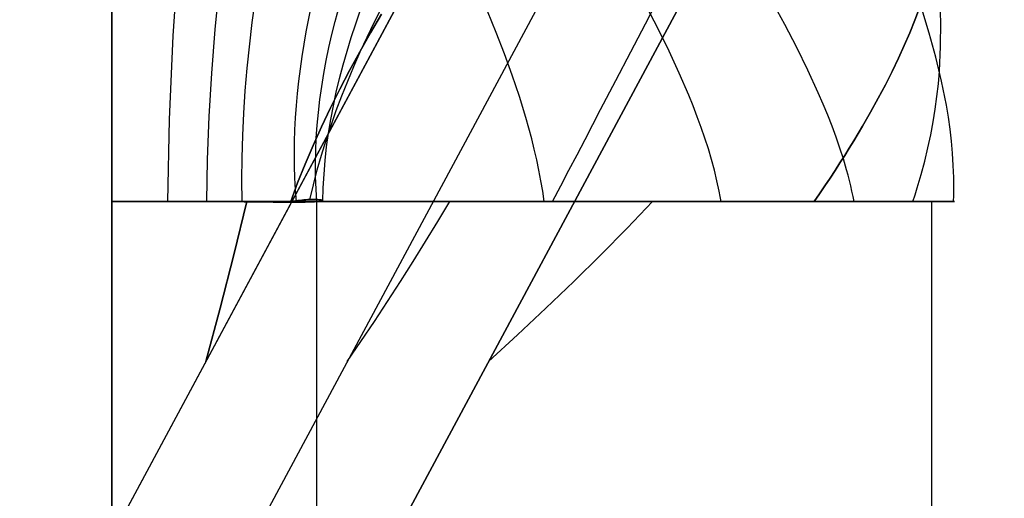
# Model space of a CAD drawing. Header units: millimetres. Extents: x -630 to 192, y -7 to 1615.
# Tile 244 of 249: x 178.55 to 180.89, y 1587.75 to 1588.88. Entities that reach past the tile are written whole.
import ezdxf

# ---------------------------------------------------------------- set-up
doc = ezdxf.new("R2010")
doc.units = ezdxf.units.MM
doc.header["$MEASUREMENT"] = 0
doc.layers.add('OVIDIO 160x80x72h', color=7, linetype='Continuous')

msp = doc.modelspace()

# ---------------------------------------------------------------- linework, layer by layer
at = {"layer": 'OVIDIO 160x80x72h', "extrusion": (0.9998841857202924, 0.0002316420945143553, 0.01521714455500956)}
for points in [[(1581.574934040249, -3.049877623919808), (1592.537630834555, 717.0334989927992)], [(1592.537630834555, 717.0334989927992), (1581.574934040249, -3.049877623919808)]]:
    msp.add_lwpolyline(points, dxfattribs=at)
at = {"layer": 'OVIDIO 160x80x72h', "extrusion": (0.9998841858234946, 0.0002316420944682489, 0.01521713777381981)}
for points in [[(1591.477224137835, 717.0496441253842), (1580.514522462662, -3.033732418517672)], [(1580.514522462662, -3.033732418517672), (1591.477224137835, 717.0496441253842)]]:
    msp.add_lwpolyline(points, dxfattribs=at)
at = {"layer": 'OVIDIO 160x80x72h', "extrusion": (0.0002316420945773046, 0.9998841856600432, -0.01521714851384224)}
msp.add_lwpolyline([(-179.0202705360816, 743.986487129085), (-189.9831725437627, 23.88944399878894)], dxfattribs=at)
at = {"layer": 'OVIDIO 160x80x72h', "extrusion": (0.0002316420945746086, 0.9998841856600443, -0.01521714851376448)}
msp.add_lwpolyline([(-180.520214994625, 744.0034964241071), (-191.4830139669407, 23.91322115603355)], dxfattribs=at)
at = {"layer": 'OVIDIO 160x80x72h', "extrusion": (0.8811853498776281, -0.2655605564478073, -0.3911393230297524)}
for points in [[(1528.522900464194, 489.9697128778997), (1574.843180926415, 550.087966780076)], [(1574.843180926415, 550.087966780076), (1528.522900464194, 489.9697128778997)]]:
    msp.add_lwpolyline(points, dxfattribs=at)
at = {"layer": 'OVIDIO 160x80x72h', "extrusion": (-0.7039764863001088, 0.7098970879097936, -0.02152280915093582)}
msp.add_lwpolyline([(-1247.491448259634, 21.0978332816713), (-1247.482793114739, 23.54510527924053), (-1247.39957857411, 741.2883550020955)], dxfattribs=at)
at = {"layer": 'OVIDIO 160x80x72h', "extrusion": (-0.7039764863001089, 0.7098970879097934, -0.02152280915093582)}
msp.add_lwpolyline([(-1247.39957857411, 741.2883550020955), (-1247.482793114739, 23.54510527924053), (-1247.491448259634, 21.09783328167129)], dxfattribs=at)
at = {"layer": 'OVIDIO 160x80x72h', "extrusion": (1, 0, 0)}
for points in [[(1589.950785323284, 719.8661611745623), (1588.450785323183, 719.8661606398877)], [(1588.450785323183, 719.8661606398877), (1589.950785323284, 719.8661611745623)], [(803.7713601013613, 719.8661610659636), (1588.450785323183, 719.8661606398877)], [(1588.450785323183, 719.8661606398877), (803.7713601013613, 719.8661610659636)], [(1588.071253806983, 717.5773067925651), (803.7713601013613, 717.5773067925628)], [(803.7713601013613, 717.5773067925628), (1588.071253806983, 717.5773067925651)]]:
    msp.add_lwpolyline(points, dxfattribs=at)
at = {"layer": 'OVIDIO 160x80x72h'}
for points in [[(178.7709573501, 1588.450785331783), (178.7709573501, 1589.950785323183)], [(178.7709573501, 1589.950785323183), (178.7709573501, 1588.450785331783)], [(178.7709573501, 1588.450785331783), (178.7709573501, 803.7713601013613)], [(178.7709573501, 803.7713601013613), (178.7709573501, 1588.450785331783)], [(179.2575818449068, 803.7713601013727), (179.2575818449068, 1588.450933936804)], [(180.7174553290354, 803.7713601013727), (180.7174553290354, 1588.450785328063)]]:
    msp.add_lwpolyline(points, dxfattribs=at)
at = {"layer": 'OVIDIO 160x80x72h', "extrusion": (0.8812084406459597, -0.2655070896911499, -0.3911235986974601)}
for points in [[(1528.517652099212, 491.4484410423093), (1574.137383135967, 550.6685588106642)], [(1574.137383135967, 550.6685588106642), (1528.517652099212, 491.4484410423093)]]:
    msp.add_lwpolyline(points, dxfattribs=at)
at = {"layer": 'OVIDIO 160x80x72h', "extrusion": (0.0002316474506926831, 0.9998846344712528, -0.01518762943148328)}
for points in [[(-179.9040270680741, 743.941916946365), (-190.8884875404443, 23.84476729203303)], [(-190.8884875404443, 23.84476729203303), (-179.9040270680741, 743.941916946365)]]:
    msp.add_lwpolyline(points, dxfattribs=at)
at = {"layer": 'OVIDIO 160x80x72h', "extrusion": (0.8812746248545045, -0.2653521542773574, -0.3910796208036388)}
msp.add_lwpolyline([(1571.191163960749, 547.8511228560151), (1573.117015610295, 550.3524855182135)], dxfattribs=at)
at = {"layer": 'OVIDIO 160x80x72h', "extrusion": (0.8812713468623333, -0.2653498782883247, -0.3910885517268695)}
for points in [[(1573.217351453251, 550.6631421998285), (1571.102015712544, 547.9155949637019)], [(1571.102015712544, 547.9155949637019), (1573.217351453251, 550.6631421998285)]]:
    msp.add_lwpolyline(points, dxfattribs=at)
at = {"layer": 'OVIDIO 160x80x72h', "extrusion": (0.2760676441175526, -0.1226097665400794, 0.9532856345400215)}
msp.add_lwpolyline([(1523.925289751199, 677.2026296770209), (1523.925289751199, 675.7026346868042)], dxfattribs=at)
at = {"layer": 'OVIDIO 160x80x72h', "extrusion": (8.628844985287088e-05, 0.999999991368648, 9.908081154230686e-05)}
for points in [[(-179.0585284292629, 718.9442223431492), (-179.0532122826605, 718.935908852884), (-179.0477255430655, 718.9276906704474), (-179.0420707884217, 718.9195729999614), (-179.0362508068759, 718.9115609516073), (-179.0302685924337, 718.903659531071), (-179.0241273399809, 718.8958736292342), (-179.0178304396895, 718.8882080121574), (-179.0113814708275, 718.8806673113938), (-179.0047841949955, 718.87325601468), (-178.9980425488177, 718.865978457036), (-178.9911606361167, 718.8588388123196), (-178.9841427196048, 718.8518410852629), (-178.9769932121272, 718.8449891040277), (-178.9697166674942, 718.8382865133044), (-178.9623177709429, 718.8317367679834), (-178.9548013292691, 718.8253431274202)], [(-178.9548013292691, 718.8253431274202), (-178.9623177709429, 718.8317367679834), (-178.9697166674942, 718.8382865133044), (-178.9769932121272, 718.8449891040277), (-178.9841427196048, 718.8518410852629), (-178.9911606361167, 718.8588388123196), (-178.9980425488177, 718.865978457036), (-179.0047841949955, 718.87325601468), (-179.0113814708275, 718.8806673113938), (-179.0178304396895, 718.8882080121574), (-179.0241273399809, 718.8958736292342), (-179.0302685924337, 718.903659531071), (-179.0362508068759, 718.9115609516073), (-179.0420707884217, 718.9195729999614), (-179.0477255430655, 718.9276906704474), (-179.0532122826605, 718.935908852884), (-179.0585284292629, 718.9442223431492)]]:
    msp.add_lwpolyline(points, dxfattribs=at)
at = {"layer": 'OVIDIO 160x80x72h', "extrusion": (0, 1, 0)}
for points in [[(-180.0545957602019, 717.8324491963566), (-179.0918669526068, 718.9827331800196)], [(-179.0918669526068, 718.9827331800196), (-180.0545957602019, 717.8324491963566)], [(-179.5533782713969, 718.4313119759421), (-179.9175811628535, 718.6134134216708)], [(-180.1276862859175, 717.8967100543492), (-179.6936095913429, 718.7648634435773)], [(-180.0545957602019, 717.8324491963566), (-180.0819829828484, 717.8557930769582), (-180.1089762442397, 717.879653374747), (-180.1355610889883, 717.904020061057), (-180.161723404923, 717.9288825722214), (-180.187449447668, 717.9542298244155), (-180.2127258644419, 717.9800502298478), (-180.23753971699, 718.0063317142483), (-180.2618785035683, 718.0330617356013), (-180.285730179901, 718.0602273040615), (-180.3090831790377, 718.0878150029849), (-180.3319264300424, 718.1158110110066), (-180.3542493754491, 718.1442011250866), (-180.3760419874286, 718.1729707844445), (-180.3972947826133, 718.2021050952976), (-180.417998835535, 718.231588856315), (-180.4381457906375, 718.2614065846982)], [(-180.4381457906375, 718.2614065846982), (-180.417998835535, 718.231588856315), (-180.3972947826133, 718.2021050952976), (-180.3760419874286, 718.1729707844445), (-180.3542493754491, 718.1442011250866), (-180.3319264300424, 718.1158110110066), (-180.3090831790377, 718.0878150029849), (-180.285730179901, 718.0602273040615), (-180.2618785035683, 718.0330617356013), (-180.23753971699, 718.0063317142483), (-180.2127258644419, 717.9800502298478), (-180.187449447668, 717.9542298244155), (-180.161723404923, 717.9288825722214), (-180.1355610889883, 717.904020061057), (-180.1089762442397, 717.879653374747), (-180.0819829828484, 717.8557930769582), (-180.0545957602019, 717.8324491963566)], [(-179.6653845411, 717.5773067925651), (-178.9945641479, 718.9189475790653)], [(-178.9945641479, 718.9189475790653), (-179.6653845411, 717.5773067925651)]]:
    msp.add_lwpolyline(points, dxfattribs=at)
at = {"layer": 'OVIDIO 160x80x72h', "extrusion": (-1.144784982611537e-05, 0.9999999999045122, 7.740965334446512e-06)}
for points in [[(-180.4563301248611, 718.2491104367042), (-179.2137783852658, 719.0893162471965)], [(-179.2137783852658, 719.0893162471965), (-180.4563301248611, 718.2491104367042)]]:
    msp.add_lwpolyline(points, dxfattribs=at)
at = {"layer": 'OVIDIO 160x80x72h', "extrusion": (-0.1089792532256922, -0.2028516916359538, 0.973126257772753)}
for points in [[(-593.8948285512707, 1609.35237485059), (-593.8948285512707, 1448.696530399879)], [(-593.8948285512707, 1448.696530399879), (-593.8948285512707, 1609.35237485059)]]:
    msp.add_lwpolyline(points, dxfattribs=at)
at = {"layer": 'OVIDIO 160x80x72h', "extrusion": (-0.1089792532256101, -0.2028516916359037, 0.9731262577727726)}
msp.add_lwpolyline([(-593.5993585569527, 1609.35237485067), (-593.5993585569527, 1448.696530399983)], dxfattribs=at)
at = {"layer": 'OVIDIO 160x80x72h', "extrusion": (-0.1089792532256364, -0.2028516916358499, 0.9731262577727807)}
for points in [[(-593.3038885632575, 1448.696530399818), (-593.3038885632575, 1609.352374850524)], [(-593.3038885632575, 1609.352374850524), (-593.3038885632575, 1448.696530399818)]]:
    msp.add_lwpolyline(points, dxfattribs=at)
at = {"layer": 'OVIDIO 160x80x72h', "extrusion": (0.9999999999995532, -9.452204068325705e-07, 0)}
for points in [[(1588.071422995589, 718.9189475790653), (803.7715292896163, 718.9204302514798)], [(803.7715292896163, 718.9204302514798), (1588.071422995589, 718.9189475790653)]]:
    msp.add_lwpolyline(points, dxfattribs=at)
at = {"layer": 'OVIDIO 160x80x72h'}
for points in [[(179.0807284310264, 1588.45074016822, 719.7594953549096), (179.0799593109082, 1588.502464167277, 719.7608054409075), (179.0803276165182, 1588.554648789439, 719.7625739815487), (179.0817958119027, 1588.607265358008, 719.7647681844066), (179.0843263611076, 1588.660285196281, 719.7673552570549), (179.0878817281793, 1588.713679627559, 719.770302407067), (179.092424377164, 1588.767419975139, 719.7735768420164), (179.1043213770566, 1588.875823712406, 719.7809763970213), (179.1197170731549, 1588.985266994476, 719.7892915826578), (179.1383111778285, 1589.095520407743, 719.798260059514), (179.1598034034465, 1589.206354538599, 719.807619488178), (179.1838934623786, 1589.317539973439, 719.817107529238), (179.2102810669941, 1589.428847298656, 719.826461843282), (179.2386659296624, 1589.540047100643, 719.8354200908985), (179.3002262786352, 1589.761206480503, 719.8510990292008), (179.3661722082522, 1589.979182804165, 719.86204562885), (179.4000390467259, 1590.086403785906, 719.8650884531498), (179.4341014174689, 1590.192140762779, 719.866161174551)], [(178.996702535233, 1588.450757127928, 719.8129538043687), (178.9982130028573, 1588.551009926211, 719.8133934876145), (179.0020891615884, 1588.65263504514, 719.814965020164), (179.0082074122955, 1588.75545461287, 719.8175083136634), (179.016444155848, 1588.859290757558, 719.820863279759), (179.0266757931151, 1588.963965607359, 719.8248698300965), (179.038778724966, 1589.069301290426, 719.8293678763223), (179.0681040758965, 1589.281243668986, 719.8391981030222), (179.1034314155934, 1589.493694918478, 719.8490732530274), (179.143771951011, 1589.705232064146, 719.8577126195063), (179.1881368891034, 1589.91443213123, 719.8638354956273), (179.2355374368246, 1590.119872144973, 719.8661611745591)], [(178.9036728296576, 1588.450771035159, 719.8485717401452), (178.9080749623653, 1588.645915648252, 719.8488360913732), (178.9164649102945, 1588.844085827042, 719.8505979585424), (178.944238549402, 1589.245999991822, 719.8567245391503), (178.9850543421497, 1589.649507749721, 719.8631720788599), (179.0369728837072, 1590.047603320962, 719.8661611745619)], [(179.8169714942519, 1588.450736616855, 718.681496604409), (179.8366942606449, 1588.488331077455, 718.7125770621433), (179.856142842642, 1588.525406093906, 718.7445325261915), (179.875325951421, 1588.561983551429, 718.7773193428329), (179.89425229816, 1588.598085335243, 718.8108938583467), (179.9313695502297, 1588.66894942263, 718.8802313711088), (179.9675642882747, 1588.738173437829, 718.9521958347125), (180.0029062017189, 1588.805932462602, 719.0264380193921), (180.0374649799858, 1588.872401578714, 719.1026086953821), (180.1045118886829, 1589.002170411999, 719.2593386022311)], [(180.2174666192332, 1588.450785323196, 720.747324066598), (180.2152439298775, 1588.463142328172, 720.7496277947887), (180.2128284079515, 1588.475529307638, 720.7520858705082), (180.2074329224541, 1588.500392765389, 720.7574541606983), (180.2013082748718, 1588.525374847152, 720.7634071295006), (180.1944825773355, 1588.550474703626, 720.7699229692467), (180.1869839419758, 1588.575691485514, 720.7769798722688), (180.1788404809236, 1588.601024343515, 720.7845560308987), (180.1700803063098, 1588.626472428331, 720.792629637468), (180.160731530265, 1588.652034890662, 720.8011788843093), (180.1508222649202, 1588.677710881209, 720.8101819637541), (180.140380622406, 1588.703499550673, 720.8196170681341), (180.1180126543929, 1588.755411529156, 720.8396961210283), (180.0938525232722, 1588.807764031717, 720.8612415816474), (180.0681251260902, 1588.860550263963, 720.8840789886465), (180.0128681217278, 1588.967396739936, 720.9329317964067)], [(180.5329887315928, 1588.450785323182, 720.3123352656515), (180.5305382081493, 1588.463295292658, 720.3168216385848), (180.5278742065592, 1588.47584704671, 720.3215531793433), (180.5250006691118, 1588.488440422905, 720.3265254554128), (180.5219215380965, 1588.50107525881, 720.3317340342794), (180.5186407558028, 1588.513751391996, 720.3371744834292), (180.51516226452, 1588.526468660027, 720.342842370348), (180.5076279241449, 1588.552025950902, 720.3548427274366), (180.4993500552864, 1588.577745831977, 720.367699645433), (180.4903601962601, 1588.603627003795, 720.381377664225), (180.480689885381, 1588.629668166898, 720.3958413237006), (180.4703706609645, 1588.655868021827, 720.411055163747), (180.459434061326, 1588.682225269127, 720.4269837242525), (180.4479116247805, 1588.708738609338, 720.4435915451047), (180.4232353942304, 1588.762228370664, 720.4787031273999), (180.3965942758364, 1588.816326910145, 720.5161062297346), (180.3682405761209, 1588.871023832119, 720.5555171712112), (180.3074046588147, 1588.982171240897, 720.6392278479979)], [(179.2410613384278, 1588.454998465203, 719.1923967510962), (179.2494666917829, 1588.490465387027, 719.2131649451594), (179.2587183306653, 1588.525852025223, 719.2336118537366), (179.2687972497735, 1588.561160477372, 719.2537372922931), (179.2796844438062, 1588.596392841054, 719.2735410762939), (179.2913609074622, 1588.631551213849, 719.2930230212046), (179.3038076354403, 1588.666637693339, 719.31218294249), (179.317005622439, 1588.701654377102, 719.3310206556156), (179.3309358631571, 1588.736603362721, 719.3495359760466), (179.3455793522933, 1588.771486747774, 719.3677287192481), (179.3609170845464, 1588.806306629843, 719.3855987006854), (179.393599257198, 1588.875764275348, 719.4203696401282), (179.4288303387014, 1588.944993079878, 719.4538473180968)], [(179.7975175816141, 1588.450785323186, 721.0826034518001), (179.7938703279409, 1588.475587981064, 721.0847565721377), (179.7896636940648, 1588.500422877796, 721.0871894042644), (179.7849184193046, 1588.525290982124, 721.0898919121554), (179.7796552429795, 1588.550193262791, 721.0928540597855), (179.7738949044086, 1588.57513068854, 721.0960658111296), (179.767658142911, 1588.600104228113, 721.0995171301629), (179.7538383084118, 1588.650163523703, 721.1070983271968), (179.7383616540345, 1588.700378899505, 721.1155173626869), (179.7213940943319, 1588.750758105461, 721.1246939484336), (179.7031015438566, 1588.801308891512, 721.1345477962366), (179.6836499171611, 1588.852039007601, 721.1449986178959), (179.6419330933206, 1588.954068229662, 721.1673700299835)], [(179.257866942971, 1588.450658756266, 719.485100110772), (179.2559322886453, 1588.480608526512, 719.494636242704), (179.2548384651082, 1588.510661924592, 719.5041298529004), (179.2545678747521, 1588.540815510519, 719.5135774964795), (179.2551029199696, 1588.571065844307, 719.5229757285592), (179.2564260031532, 1588.601409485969, 719.5323211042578), (179.2585195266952, 1588.631842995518, 719.541610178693), (179.2613658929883, 1588.662362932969, 719.5508395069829), (179.2649475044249, 1588.692965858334, 719.5600056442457), (179.2692467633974, 1588.723648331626, 719.5691051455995), (179.2742460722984, 1588.75440691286, 719.5781345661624), (179.2799278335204, 1588.785238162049, 719.5870904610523), (179.2862744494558, 1588.816138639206, 719.5959693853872), (179.2932683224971, 1588.847104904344, 719.6047678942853), (179.3008918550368, 1588.878133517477, 719.6134825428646), (179.3179575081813, 1588.940364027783, 719.6306464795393)], [(180.6721083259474, 1588.450785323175, 718.7451740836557), (180.6775013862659, 1588.467015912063, 718.76229890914), (180.6826359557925, 1588.48314980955, 718.7798463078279), (180.6875160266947, 1588.499189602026, 718.7978074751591), (180.6921455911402, 1588.515137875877, 718.8161736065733), (180.700669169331, 1588.546770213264, 718.8540855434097), (180.7082386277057, 1588.578067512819, 718.8935116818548), (180.7148859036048, 1588.609050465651, 718.9343815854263), (180.7206429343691, 1588.639739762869, 718.9766248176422), (180.7255416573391, 1588.670156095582, 719.0201709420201), (180.7296140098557, 1588.700320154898, 719.0649495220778), (180.7328919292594, 1588.730252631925, 719.1108901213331), (180.7354073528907, 1588.759974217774, 719.1579223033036), (180.7382784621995, 1588.818867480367, 719.2549796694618), (180.7384828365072, 1588.877165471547, 719.3555581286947), (180.7362759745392, 1588.935033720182, 719.4590941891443)], [(179.2094648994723, 1588.450696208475, 719.6086819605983), (179.2072821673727, 1588.478747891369, 719.6132212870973), (179.2057385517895, 1588.506929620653, 719.6178518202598), (179.2048214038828, 1588.535237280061, 719.6225683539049), (179.204518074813, 1588.563666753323, 719.6273656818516), (179.2048159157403, 1588.592213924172, 719.6322385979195), (179.2057022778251, 1588.62087467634, 719.6371818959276), (179.2071645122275, 1588.649644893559, 719.6421903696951), (179.209189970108, 1588.678520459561, 719.6472588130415), (179.2117660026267, 1588.707497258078, 719.6523820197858), (179.2148799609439, 1588.736571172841, 719.6575547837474), (179.2226710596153, 1588.794993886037, 719.6680281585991), (179.2324620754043, 1588.853755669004, 719.6786372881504), (179.2441518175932, 1588.912823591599, 719.6893405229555)], [(179.2720595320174, 1588.45145766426, 719.3535247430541), (179.2729295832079, 1588.483641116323, 719.3688470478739), (179.2747272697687, 1588.515869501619, 719.383955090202), (179.2774324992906, 1588.548141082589, 719.3988480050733), (179.2810251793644, 1588.580454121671, 719.4135249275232), (179.2854852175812, 1588.612806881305, 719.427984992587), (179.2907925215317, 1588.645197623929, 719.4422273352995), (179.296926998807, 1588.677624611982, 719.4562510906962), (179.3038685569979, 1588.710086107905, 719.4700553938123), (179.3115971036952, 1588.742580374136, 719.4836393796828), (179.32009254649, 1588.775105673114, 719.4970021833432), (179.3293347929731, 1588.807660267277, 719.5101429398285), (179.3393037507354, 1588.840242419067, 719.5230607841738), (179.3499793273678, 1588.872850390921, 719.5357548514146), (179.3613414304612, 1588.905482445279, 719.5482242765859)], [(180.6883232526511, 1588.910379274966, 718.978647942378), (180.6771214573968, 1588.881104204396, 718.918793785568), (180.6650333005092, 1588.85143611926, 718.8599284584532), (180.6520239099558, 1588.821336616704, 718.8021363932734), (180.6380584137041, 1588.790767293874, 718.745502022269), (180.6231019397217, 1588.759689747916, 718.6901097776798), (180.6071196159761, 1588.728065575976, 718.6360440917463), (180.5900765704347, 1588.6958563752, 718.5833893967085), (180.5719379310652, 1588.663023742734, 718.5322301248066), (180.552668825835, 1588.629529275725, 718.4826507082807), (180.5322343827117, 1588.595334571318, 718.4347355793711), (180.52156926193, 1588.577962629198, 718.4114285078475), (180.5105997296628, 1588.560401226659, 718.3885691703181), (180.4993214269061, 1588.542645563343, 718.3661681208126), (180.4877299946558, 1588.524690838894, 718.3442359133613), (180.4758210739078, 1588.506532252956, 718.3227831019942), (180.4635903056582, 1588.48816500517, 718.3018202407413), (180.4510333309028, 1588.469584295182, 718.2813578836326), (180.4381457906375, 1588.450785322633, 718.2614065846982)], [(180.4381457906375, 1588.450785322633, 718.2614065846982), (180.4510333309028, 1588.469584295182, 718.2813578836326), (180.4635903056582, 1588.48816500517, 718.3018202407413), (180.4758210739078, 1588.506532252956, 718.3227831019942), (180.4877299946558, 1588.524690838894, 718.3442359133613), (180.4993214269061, 1588.542645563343, 718.3661681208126), (180.5105997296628, 1588.560401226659, 718.3885691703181), (180.52156926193, 1588.577962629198, 718.4114285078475), (180.5322343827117, 1588.595334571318, 718.4347355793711), (180.552668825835, 1588.629529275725, 718.4826507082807), (180.5719379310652, 1588.663023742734, 718.5322301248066), (180.5900765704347, 1588.6958563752, 718.5833893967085), (180.6071196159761, 1588.728065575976, 718.6360440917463), (180.6231019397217, 1588.759689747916, 718.6901097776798), (180.6380584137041, 1588.790767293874, 718.745502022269), (180.6520239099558, 1588.821336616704, 718.8021363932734), (180.6650333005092, 1588.85143611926, 718.8599284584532), (180.6771214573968, 1588.881104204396, 718.918793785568), (180.6883232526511, 1588.910379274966, 718.978647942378)], [(180.7688222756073, 1588.450785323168, 719.2737721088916), (180.7692805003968, 1588.465151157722, 719.2862810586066), (180.7695183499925, 1588.479501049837, 719.2991638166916), (180.7695397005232, 1588.493836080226, 719.3124129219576), (180.7693484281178, 1588.5081573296, 719.3260209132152), (180.7683435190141, 1588.536762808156, 719.3542837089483), (180.7665346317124, 1588.565326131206, 719.3838925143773), (180.7639527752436, 1588.59385594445, 719.4147876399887), (180.7606289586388, 1588.622360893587, 719.4469093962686), (180.7565941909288, 1588.650849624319, 719.480198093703), (180.7518794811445, 1588.679330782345, 719.5145940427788), (180.7405342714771, 1588.736304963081, 719.5864689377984), (180.7268414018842, 1588.793352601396, 719.6620565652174), (180.7110489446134, 1588.850542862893, 719.7408794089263), (180.6934049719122, 1588.907944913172, 719.8224599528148)], [(179.1955940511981, 1588.450764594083, 719.1016123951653), (179.2121604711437, 1588.495187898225, 719.1271525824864), (179.2298792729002, 1588.539603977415, 719.1524928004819), (179.2487342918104, 1588.584019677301, 719.1776208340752), (179.2687093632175, 1588.628441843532, 719.2025244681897), (179.2897883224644, 1588.672877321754, 719.2271914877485), (179.3119550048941, 1588.717332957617, 719.2516096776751), (179.3351932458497, 1588.761815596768, 719.2757668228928), (179.3594868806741, 1588.806332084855, 719.2996507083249), (179.3848197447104, 1588.850889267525, 719.3232491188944), (179.4111756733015, 1588.895493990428, 719.3465498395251)], [(179.4111756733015, 1588.895493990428, 719.3465498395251), (179.3848197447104, 1588.850889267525, 719.3232491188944), (179.3594868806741, 1588.806332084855, 719.2996507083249), (179.3351932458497, 1588.761815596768, 719.2757668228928), (179.3119550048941, 1588.717332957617, 719.2516096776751), (179.2897883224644, 1588.672877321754, 719.2271914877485), (179.2687093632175, 1588.628441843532, 719.2025244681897), (179.2487342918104, 1588.584019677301, 719.1776208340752), (179.2298792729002, 1588.539603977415, 719.1524928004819), (179.2121604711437, 1588.495187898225, 719.1271525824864), (179.1955940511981, 1588.450764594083, 719.1016123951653)], [(178.7709573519, 1588.450785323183, 719.8661606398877), (178.7871419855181, 1588.450857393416, 719.865893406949), (178.8033083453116, 1588.450926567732, 719.8650946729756), (178.8194399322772, 1588.450991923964, 719.863768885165), (178.8355202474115, 1588.451052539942, 719.8619204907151), (178.851532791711, 1588.451107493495, 719.8595539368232), (178.8674610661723, 1588.451155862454, 719.8566736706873), (178.883288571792, 1588.451196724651, 719.8532841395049), (178.8989988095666, 1588.451229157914, 719.8493897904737), (178.9145752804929, 1588.451252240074, 719.8449950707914), (178.9300014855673, 1588.451265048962, 719.8401044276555), (178.9452609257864, 1588.451266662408, 719.834722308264), (178.9603371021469, 1588.451256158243, 719.8288531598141), (178.9752135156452, 1588.451232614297, 719.8225014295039), (178.989873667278, 1588.4511951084, 719.8156715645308), (179.0043010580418, 1588.451142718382, 719.8083680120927), (179.0184791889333, 1588.451074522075, 719.8005952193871), (179.0323923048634, 1588.450990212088, 719.7923588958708), (179.0460276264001, 1588.45089194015, 719.7836698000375), (179.059373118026, 1588.45078247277, 719.7745399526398), (179.0724167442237, 1588.450664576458, 719.7649813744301), (179.0851464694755, 1588.450541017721, 719.7550060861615), (179.0975502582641, 1588.450414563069, 719.7446261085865), (179.1096160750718, 1588.450287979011, 719.7338534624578), (179.1213318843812, 1588.450164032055, 719.7227001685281), (179.1326856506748, 1588.450045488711, 719.7111782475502), (179.1436653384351, 1588.449935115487, 719.6992997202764), (179.1542589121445, 1588.449835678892, 719.6870766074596), (179.1644543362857, 1588.449749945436, 719.6745209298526), (179.1742395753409, 1588.449680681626, 719.6616447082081), (179.1836025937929, 1588.449630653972, 719.6484599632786), (179.1925313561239, 1588.449602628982, 719.6349787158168), (179.2010138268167, 1588.449599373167, 719.6212129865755), (179.2090392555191, 1588.449623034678, 719.6071758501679), (179.2166020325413, 1588.44967328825, 719.5928845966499), (179.2236978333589, 1588.44974919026, 719.5783575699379), (179.2303223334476, 1588.449849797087, 719.5636131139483), (179.2364712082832, 1588.449974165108, 719.5486695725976), (179.2421401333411, 1588.450121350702, 719.5335452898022), (179.2473247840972, 1588.450290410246, 719.5182586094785), (179.2520208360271, 1588.450480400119, 719.502827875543), (179.2562239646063, 1588.450690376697, 719.4872714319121), (179.2599298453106, 1588.450919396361, 719.471607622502), (179.2631341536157, 1588.451166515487, 719.4558547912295), (179.2658325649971, 1588.451430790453, 719.4400312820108), (179.2680207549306, 1588.451711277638, 719.4241554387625), (179.2696943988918, 1588.452007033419, 719.4082456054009), (179.2708491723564, 1588.452317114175, 719.3923201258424), (179.2714807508, 1588.452640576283, 719.3763973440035), (179.271585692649, 1588.453126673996, 719.3631047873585), (179.2713013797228, 1588.453566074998, 719.350000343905), (179.2706475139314, 1588.453961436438, 719.3370764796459), (179.2696437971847, 1588.454315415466, 719.3243256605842), (179.2683099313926, 1588.454630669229, 719.3117403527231), (179.266665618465, 1588.454909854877, 719.2993130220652), (179.2647305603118, 1588.45515562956, 719.2870361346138), (179.2625244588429, 1588.455370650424, 719.2749021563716), (179.2600643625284, 1588.455555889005, 719.2629053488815), (179.2573567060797, 1588.455705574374, 719.2510471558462), (179.2544052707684, 1588.455812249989, 719.239330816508), (179.251213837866, 1588.455868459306, 719.2277595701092), (179.2477861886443, 1588.455866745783, 719.2163366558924), (179.2441261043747, 1588.455799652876, 719.2050653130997), (179.2402373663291, 1588.455659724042, 719.1939487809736), (179.2361237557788, 1588.455439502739, 719.1829902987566), (179.2317890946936, 1588.455133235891, 719.1721935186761), (179.2272373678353, 1588.454741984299, 719.1615637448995), (179.2224726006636, 1588.454268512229, 719.1511066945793), (179.2174988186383, 1588.453715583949, 719.1408280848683), (179.2123200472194, 1588.453085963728, 719.1307336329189), (179.2069403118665, 1588.45238241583, 719.1208290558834), (179.2013636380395, 1588.451607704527, 719.1111200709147), (179.1955940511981, 1588.450764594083, 719.1016123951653)], [(179.1955940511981, 1588.450764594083, 719.1016123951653), (179.2013636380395, 1588.451607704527, 719.1111200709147), (179.2069403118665, 1588.45238241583, 719.1208290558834), (179.2123200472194, 1588.453085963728, 719.1307336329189), (179.2174988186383, 1588.453715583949, 719.1408280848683), (179.2224726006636, 1588.454268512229, 719.1511066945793), (179.2272373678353, 1588.454741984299, 719.1615637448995), (179.2317890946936, 1588.455133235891, 719.1721935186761), (179.2361237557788, 1588.455439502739, 719.1829902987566), (179.2402373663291, 1588.455659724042, 719.1939487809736), (179.2441261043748, 1588.455799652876, 719.2050653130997), (179.2477861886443, 1588.455866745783, 719.2163366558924), (179.251213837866, 1588.455868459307, 719.2277595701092), (179.2544052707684, 1588.45581224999, 719.239330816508), (179.2573567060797, 1588.455705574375, 719.2510471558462), (179.2600643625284, 1588.455555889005, 719.2629053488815), (179.2625244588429, 1588.455370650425, 719.2749021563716), (179.2647305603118, 1588.45515562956, 719.2870361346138), (179.266665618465, 1588.454909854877, 719.2993130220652), (179.2683099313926, 1588.454630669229, 719.3117403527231), (179.2696437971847, 1588.454315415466, 719.3243256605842), (179.2706475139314, 1588.453961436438, 719.3370764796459), (179.2713013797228, 1588.453566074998, 719.350000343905), (179.271585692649, 1588.453126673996, 719.3631047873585), (179.2714807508, 1588.452640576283, 719.3763973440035), (179.2708491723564, 1588.452317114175, 719.3923201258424), (179.2696943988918, 1588.452007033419, 719.4082456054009), (179.2680207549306, 1588.451711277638, 719.4241554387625), (179.2658325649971, 1588.451430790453, 719.4400312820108), (179.2631341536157, 1588.451166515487, 719.4558547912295), (179.2599298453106, 1588.450919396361, 719.471607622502), (179.2562239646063, 1588.450690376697, 719.4872714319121), (179.2520208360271, 1588.450480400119, 719.502827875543), (179.2473247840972, 1588.450290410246, 719.5182586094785), (179.2421401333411, 1588.450121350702, 719.5335452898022), (179.2364712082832, 1588.449974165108, 719.5486695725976), (179.2303223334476, 1588.449849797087, 719.5636131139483), (179.2236978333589, 1588.44974919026, 719.5783575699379), (179.2166020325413, 1588.44967328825, 719.5928845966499), (179.2090392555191, 1588.449623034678, 719.6071758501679), (179.2010138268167, 1588.449599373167, 719.6212129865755), (179.1925313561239, 1588.449602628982, 719.6349787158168), (179.1836025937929, 1588.449630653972, 719.6484599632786), (179.1742395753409, 1588.449680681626, 719.6616447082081), (179.1644543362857, 1588.449749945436, 719.6745209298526), (179.1542589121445, 1588.449835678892, 719.6870766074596), (179.1436653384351, 1588.449935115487, 719.6992997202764), (179.1326856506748, 1588.450045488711, 719.7111782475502), (179.1213318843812, 1588.450164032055, 719.7227001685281), (179.1096160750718, 1588.450287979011, 719.7338534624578), (179.0975502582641, 1588.450414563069, 719.7446261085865), (179.0851464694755, 1588.450541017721, 719.7550060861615), (179.0724167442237, 1588.450664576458, 719.7649813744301), (179.059373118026, 1588.45078247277, 719.7745399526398), (179.0460276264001, 1588.45089194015, 719.7836698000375), (179.0323923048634, 1588.450990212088, 719.7923588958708), (179.0184791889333, 1588.451074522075, 719.8005952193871), (179.0043010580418, 1588.451142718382, 719.8083680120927), (178.989873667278, 1588.4511951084, 719.8156715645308), (178.9752135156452, 1588.451232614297, 719.8225014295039), (178.9603371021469, 1588.451256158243, 719.8288531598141), (178.9452609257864, 1588.451266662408, 719.834722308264), (178.9300014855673, 1588.451265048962, 719.8401044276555), (178.9145752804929, 1588.451252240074, 719.8449950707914), (178.8989988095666, 1588.451229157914, 719.8493897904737), (178.883288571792, 1588.451196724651, 719.8532841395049), (178.8674610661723, 1588.451155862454, 719.8566736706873), (178.851532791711, 1588.451107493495, 719.8595539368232), (178.8355202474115, 1588.451052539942, 719.8619204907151), (178.8194399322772, 1588.450991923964, 719.863768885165), (178.8033083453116, 1588.450926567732, 719.8650946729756), (178.7871419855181, 1588.450857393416, 719.865893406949), (178.7709573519, 1588.450785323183, 719.8661606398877)], [(180.4381457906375, 1588.450785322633, 718.2614065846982), (180.4578156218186, 1588.450785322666, 718.291680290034), (180.4769828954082, 1588.450785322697, 718.3223811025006), (180.4956343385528, 1588.450785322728, 718.3534967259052), (180.5137570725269, 1588.450785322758, 718.385014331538), (180.5313386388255, 1588.450785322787, 718.4169205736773), (180.5483670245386, 1588.450785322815, 718.4492016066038), (180.5648306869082, 1588.450785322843, 718.481843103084), (180.5807185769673, 1588.450785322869, 718.5148302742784), (180.5960201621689, 1588.450785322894, 718.5481478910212), (180.6107254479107, 1588.450785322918, 718.5817803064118), (180.6248249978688, 1588.450785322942, 718.6157114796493), (180.6383099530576, 1588.450785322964, 718.6499250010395), (180.6511720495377, 1588.450785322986, 718.6844041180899), (180.6634036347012, 1588.450785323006, 718.7191317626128), (180.6749976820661, 1588.450785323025, 718.7540905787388), (180.6859478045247, 1588.450785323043, 718.7892629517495), (180.6962482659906, 1588.45078532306, 718.8246310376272), (180.705893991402, 1588.450785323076, 718.860176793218), (180.7148805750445, 1588.45078532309, 718.895882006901), (180.7232042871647, 1588.450785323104, 718.9317283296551), (180.7308620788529, 1588.450785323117, 718.9676973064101), (180.7378515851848, 1588.450785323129, 719.0037704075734), (180.7441711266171, 1588.450785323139, 719.0399290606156), (180.7498197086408, 1588.450785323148, 719.0761546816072), (180.7547970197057, 1588.450785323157, 719.1124287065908), (180.7591034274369, 1588.450785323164, 719.1487326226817), (180.7627399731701, 1588.45078532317, 719.1850479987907), (180.7657083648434, 1588.450785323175, 719.2213565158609), (180.768010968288, 1588.450785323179, 719.257639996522), (180.769650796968, 1588.450785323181, 719.2938804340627), (180.7706315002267, 1588.450785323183, 719.3300600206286), (180.7709573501, 1588.450785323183, 719.3661611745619), (180.7704646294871, 1588.450785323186, 719.4105530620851), (180.7689689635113, 1588.450785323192, 719.4553216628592), (180.7664447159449, 1588.450785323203, 719.5004376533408), (180.7628671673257, 1588.450785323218, 719.5458700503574), (180.7582126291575, 1588.450785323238, 719.5915862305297), (180.7524585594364, 1588.450785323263, 719.6375519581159), (180.745583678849, 1588.450785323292, 719.6837314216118), (180.7375680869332, 1588.450785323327, 719.7300872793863), (180.7283933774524, 1588.450785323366, 719.7765807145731), (180.7180427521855, 1588.450785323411, 719.823171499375), (180.7065011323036, 1588.45078532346, 719.8698180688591), (180.6937552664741, 1588.450785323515, 719.9164776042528), (180.6797938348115, 1588.450785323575, 719.9631061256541), (180.6646075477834, 1588.450785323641, 720.0096585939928), (180.6481892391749, 1588.450785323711, 720.0560890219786), (180.6305339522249, 1588.450785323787, 720.1023505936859), (180.611639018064, 1588.450785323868, 720.1483957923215), (180.5915041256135, 1588.450785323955, 720.1941765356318), (180.570131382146, 1588.450785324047, 720.23964431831), (180.5475253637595, 1588.450785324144, 720.2847503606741), (180.5236931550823, 1588.450785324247, 720.3294457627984), (180.4986443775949, 1588.450785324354, 720.3736816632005), (180.4723912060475, 1588.450785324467, 720.4174094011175), (180.4449483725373, 1588.450785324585, 720.4605806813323), (180.4163331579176, 1588.450785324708, 720.503147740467), (180.386565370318, 1588.450785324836, 720.5450635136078), (180.3556673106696, 1588.450785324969, 720.5862818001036), (180.3236637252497, 1588.450785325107, 720.6267574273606), (180.2905817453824, 1588.450785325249, 720.6664464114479), (180.2564508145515, 1588.450785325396, 720.7053061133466), (180.2213026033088, 1588.450785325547, 720.7432953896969), (180.1851709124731, 1588.450785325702, 720.7803747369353), (180.1480915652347, 1588.450785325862, 720.8165064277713), (180.1101022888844, 1588.450785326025, 720.851654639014), (180.0712425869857, 1588.450785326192, 720.8857855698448), (180.0315536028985, 1588.450785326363, 720.9188675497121), (179.9910779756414, 1588.450785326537, 720.950871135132), (179.9498596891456, 1588.450785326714, 720.9817691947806), (179.907943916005, 1588.450785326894, 721.01153698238), (179.8653768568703, 1588.450785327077, 721.0401521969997), (179.8222055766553, 1588.450785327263, 721.06759503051), (179.7784778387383, 1588.450785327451, 721.0938482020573), (179.7342419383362, 1588.450785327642, 721.1188969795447), (179.689546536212, 1588.450785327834, 721.1427291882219), (179.6444404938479, 1588.450785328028, 721.1653352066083), (179.5989727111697, 1588.450785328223, 721.1867079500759), (179.5531919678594, 1588.45078532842, 721.2068428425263), (179.5071467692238, 1588.450785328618, 721.2257377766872), (179.4608851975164, 1588.450785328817, 721.2433930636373), (179.4144547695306, 1588.450785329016, 721.2598113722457), (179.3679023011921, 1588.450785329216, 721.2749976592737), (179.3212737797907, 1588.450785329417, 721.2889590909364), (179.2746142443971, 1588.450785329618, 721.301704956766), (179.2279676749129, 1588.450785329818, 721.3132465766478), (179.1813768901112, 1588.450785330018, 721.3235972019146), (179.1348834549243, 1588.450785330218, 721.3327719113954), (179.0885275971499, 1588.450785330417, 721.3407875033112), (179.0423481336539, 1588.450785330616, 721.3476623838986), (178.9963824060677, 1588.450785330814, 721.3534164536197), (178.9506662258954, 1588.45078533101, 721.358070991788), (178.9052338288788, 1588.450785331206, 721.3616485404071), (178.8601178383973, 1588.4507853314, 721.3641727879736), (178.8153492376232, 1588.450785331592, 721.3656684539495), (178.7709573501, 1588.450785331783, 721.3661611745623)], [(178.7709573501, 1588.450785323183, 721.3661611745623), (178.8046330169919, 1588.450785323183, 721.3658539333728), (178.8382793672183, 1588.450785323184, 721.3649353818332), (178.8718883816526, 1588.450785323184, 721.3634102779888), (178.9054520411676, 1588.450785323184, 721.3612833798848), (178.9389623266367, 1588.450785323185, 721.3585594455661), (178.9724112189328, 1588.450785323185, 721.3552432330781), (179.0057906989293, 1588.450785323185, 721.3513395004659), (179.0390927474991, 1588.450785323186, 721.3468530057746), (179.1054324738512, 1588.450785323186, 721.3361507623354), (179.1713662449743, 1588.450785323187, 721.3231745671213), (179.2368299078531, 1588.450785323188, 721.3079624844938), (179.301759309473, 1588.450785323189, 721.2905525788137), (179.3660902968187, 1588.45078532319, 721.2709829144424), (179.4297587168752, 1588.45078532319, 721.2492915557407), (179.4927004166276, 1588.450785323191, 721.2255165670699), (179.5548512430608, 1588.450785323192, 721.1996960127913), (179.6161470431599, 1588.450785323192, 721.1718679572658), (179.6765236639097, 1588.450785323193, 721.1420704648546), (179.7359169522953, 1588.450785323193, 721.1103415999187), (179.7942627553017, 1588.450785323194, 721.0767194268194), (179.8514969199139, 1588.450785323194, 721.0412420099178), (179.9075552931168, 1588.450785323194, 721.0039474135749), (179.9623737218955, 1588.450785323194, 720.9648737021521), (180.0158880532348, 1588.450785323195, 720.9240589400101), (180.0680341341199, 1588.450785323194, 720.8815411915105), (180.1187478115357, 1588.450785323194, 720.837358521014), (180.1679649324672, 1588.450785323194, 720.791548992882), (180.2156213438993, 1588.450785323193, 720.7441506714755), (180.2616528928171, 1588.450785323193, 720.6952016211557), (180.3059954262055, 1588.450785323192, 720.6447399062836), (180.3485847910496, 1588.450785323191, 720.5928035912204), (180.3893568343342, 1588.45078532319, 720.5394307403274), (180.4090413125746, 1588.450785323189, 720.5122175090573), (180.4282474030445, 1588.450785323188, 720.4846594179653), (180.4469670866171, 1588.450785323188, 720.4567612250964), (180.4651923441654, 1588.450785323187, 720.4285276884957), (180.4829151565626, 1588.450785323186, 720.3999635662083), (180.5001275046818, 1588.450785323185, 720.3710736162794), (180.5168213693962, 1588.450785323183, 720.3418625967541), (180.5329887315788, 1588.450785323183, 720.3123352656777), (180.5486146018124, 1588.450785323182, 720.2825171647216), (180.5636895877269, 1588.450785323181, 720.252436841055), (180.5782140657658, 1588.450785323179, 720.2221035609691), (180.5921884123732, 1588.450785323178, 720.1915265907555), (180.6056130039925, 1588.450785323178, 720.1607151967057), (180.6184882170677, 1588.450785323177, 720.129678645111), (180.6425920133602, 1588.450785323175, 720.0669671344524), (180.6645028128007, 1588.450785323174, 720.0034661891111), (180.6842236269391, 1588.450785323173, 719.9392499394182), (180.7017574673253, 1588.450785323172, 719.8743925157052), (180.7171073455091, 1588.450785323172, 719.8089680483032), (180.7302762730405, 1588.450785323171, 719.7430506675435), (180.7412672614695, 1588.450785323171, 719.6767145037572), (180.7500833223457, 1588.45078532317, 719.6100336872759), (180.7567274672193, 1588.45078532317, 719.5430823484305), (180.7612027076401, 1588.45078532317, 719.4759346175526), (180.7635120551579, 1588.45078532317, 719.4086646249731), (180.7636585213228, 1588.45078532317, 719.3413465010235), (180.7616451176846, 1588.450785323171, 719.2740543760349), (180.7574748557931, 1588.450785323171, 719.2068623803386), (180.7511507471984, 1588.450785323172, 719.1398446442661), (180.7426758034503, 1588.450785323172, 719.0730752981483), (180.7320530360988, 1588.450785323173, 719.0066284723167), (180.7192854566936, 1588.450785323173, 718.9405782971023), (180.7043760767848, 1588.450785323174, 718.8749989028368), (180.6873279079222, 1588.450785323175, 718.8099644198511), (180.6681439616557, 1588.450785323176, 718.7455489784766), (180.6468272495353, 1588.450785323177, 718.6818267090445), (180.6233807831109, 1588.450785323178, 718.6188717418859), (180.5978075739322, 1588.450785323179, 718.5567582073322), (180.5701106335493, 1588.45078532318, 718.495560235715), (180.5554667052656, 1588.45078532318, 718.4653277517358), (180.5402929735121, 1588.450785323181, 718.4353519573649), (180.5245898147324, 1588.450785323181, 718.4056421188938), (180.5083576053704, 1588.450785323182, 718.3762075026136), (180.4915967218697, 1588.450785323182, 718.347057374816), (180.4743075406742, 1588.450785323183, 718.3182010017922), (180.4564904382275, 1588.450785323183, 718.2896476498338), (180.4381457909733, 1588.450785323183, 718.2614065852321)], [(179.0918669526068, 1588.450785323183, 718.9827331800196), (179.0610909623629, 1588.324285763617, 718.9589481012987), (179.0286507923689, 1588.197753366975, 718.9376823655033), (178.9945641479, 1588.071253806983, 718.9189475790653)], [(178.9945641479, 1588.071253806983, 718.9189475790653), (179.0286507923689, 1588.197753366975, 718.9376823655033), (179.0610909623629, 1588.324285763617, 718.9589481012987), (179.0918669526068, 1588.450785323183, 718.9827331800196)], [(179.3299743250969, 1588.071253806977, 718.2481272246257), (179.3623404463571, 1588.118689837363, 718.264908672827), (179.3941896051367, 1588.166130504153, 718.2826185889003), (179.4255004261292, 1588.21357426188, 718.3012429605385), (179.4562515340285, 1588.261019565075, 718.3207677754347), (179.4864215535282, 1588.30846486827, 718.3411790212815), (179.515989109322, 1588.355908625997, 718.3624626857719), (179.5449328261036, 1588.403349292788, 718.3846047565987), (179.5732313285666, 1588.450785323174, 718.4075912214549)], [(179.6653845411, 1588.071253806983, 717.5773067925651), (179.7342242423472, 1588.134508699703, 717.6134158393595), (179.8016086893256, 1588.197764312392, 717.6521723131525), (179.8674365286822, 1588.261019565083, 717.6935187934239), (179.9316081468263, 1588.324274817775, 717.7373917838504), (179.9940255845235, 1588.387530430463, 717.7837252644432), (180.0545957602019, 1588.450785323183, 717.8324491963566)], [(180.0545957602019, 1588.450785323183, 717.8324491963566), (179.9940255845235, 1588.387530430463, 717.7837252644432), (179.9316081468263, 1588.324274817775, 717.7373917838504), (179.8674365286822, 1588.261019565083, 717.6935187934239), (179.8016086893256, 1588.197764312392, 717.6521723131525), (179.7342242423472, 1588.134508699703, 717.6134158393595), (179.6653845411, 1588.071253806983, 717.5773067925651)]]:
    msp.add_polyline3d(points, dxfattribs=at)

doc.saveas('drawing.dxf')
